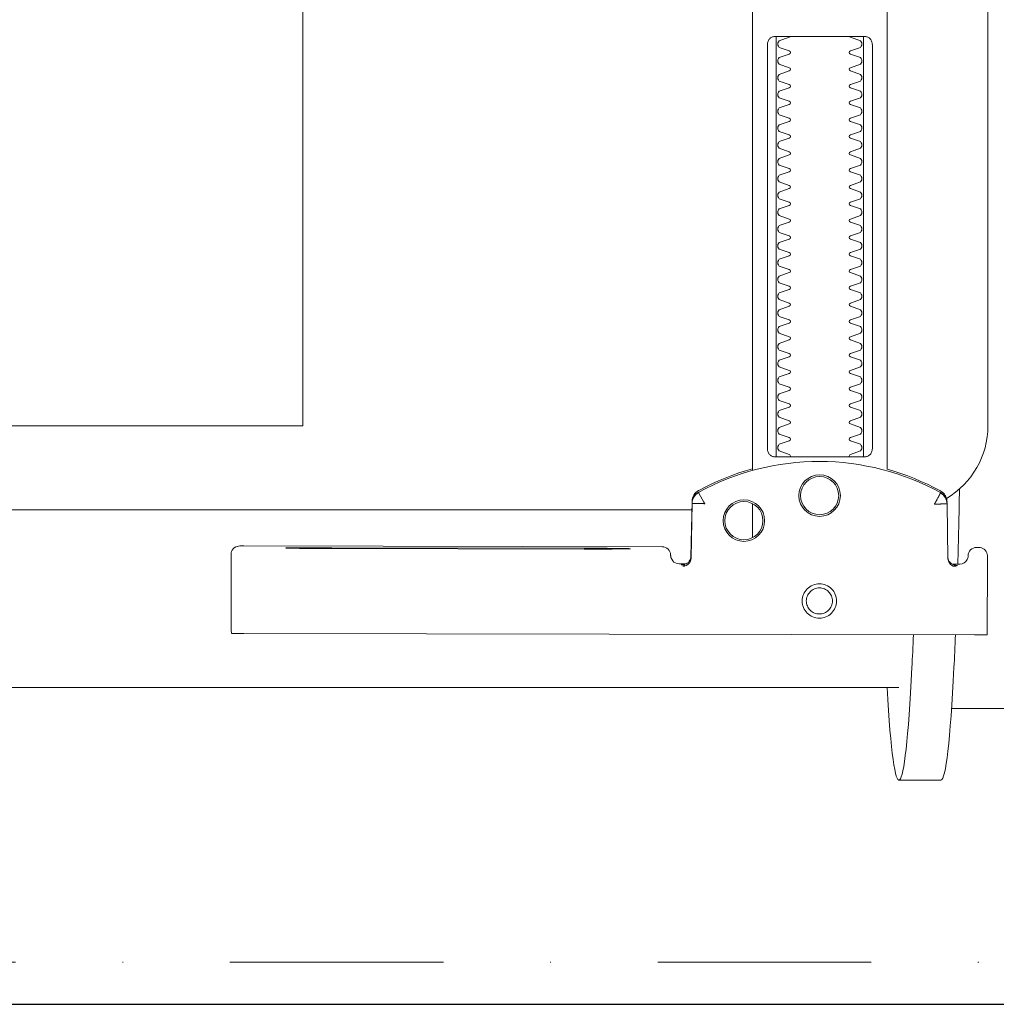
# Model space of a CAD drawing. Header units: millimetres. Extents: x -1893473 to 1546619, y -568027 to 942944.
# Tile 146 of 256: x 162962 to 163078, y -464744 to -464627. Entities that reach past the tile are written whole.
import ezdxf
from ezdxf.enums import TextEntityAlignment as Align

# ---------------------------------------------------------------- set-up
doc = ezdxf.new("R2010")
doc.units = ezdxf.units.MM
doc.header["$LTSCALE"] = 0.2
doc.linetypes.add('DASHDOT', pattern=[25.4, 12.7, -6.35, 0, -6.35])
doc.layers.get('0').update_dxf_attribs({"lineweight": 0})
for name, color, linetype, lineweight in [('!! 0_ Istn-sciany', 7, 'Continuous', 30), ('!! 0_Opis_pom', 9, 'Continuous', 13), ('!! 0_Osie', 1, 'DASHDOT', 13), ('!! 1_OPIS POM NOWE', 140, 'Continuous', 5), ('P-Opis nadproża', 150, 'Continuous', 9), ('P-Osie', 1, 'DASHDOT', 18)]:
    doc.layers.add(name, color=color, linetype=linetype, lineweight=lineweight)
doc.layers.add('!!_@ wypos sanit nd', color=7, linetype='Continuous', lineweight=0, plot=False)
doc.styles.add('ARIAL', font='tahoma.ttf')

# ---------------------------------------------------------------- blocks, each defined once
blk = doc.blocks.new('A$Cff2eaf8b')
for points in [[(-0.18941, 0.09963), (-0.19441, 0.09963)], [(-0.19567, 0.09113), (-0.20939, 0.09113)], [(-0.18941, 0.08863), (-0.04454, 0.08863), (-0.04035, 0.08853), (-0.03617, 0.08824), (-0.032, 0.08775), (-0.02786, 0.08707), (-0.02376, 0.08619), (-0.0197, 0.08513), (-0.0157, 0.08388), (-0.01176, 0.08244), (-0.00789, 0.08082), (-0.0041, 0.07902), (-0.0004, 0.07705), (0.0032, 0.0749), (0.0067, 0.0726), (0.01009, 0.07012), (0.01337, 0.0675)], [(-0.19839, 0.08237), (-0.11148, 0.08219)], [(-0.19594, 0.07411), (-0.19609, 0.07411), (-0.19639, 0.07411), (-0.19593, 0.07402), (-0.19578, 0.07396), (-0.19564, 0.07387), (-0.19551, 0.07376), (-0.1954, 0.07363), (-0.19532, 0.07349), (-0.19526, 0.07333), (-0.19523, 0.07317)], [(-0.16479, 0.06647), (-0.16466, 0.07302), (-0.16465, 0.07318), (-0.16461, 0.07333), (-0.16454, 0.07348), (-0.16445, 0.07361), (-0.16435, 0.07373), (-0.16422, 0.07383), (-0.16409, 0.07391), (-0.16394, 0.07396), (-0.16349, 0.07404), (-0.1638, 0.07405), (-0.16395, 0.07405)], [(-0.12195, 0.07209), (-0.15195, 0.07215)], [(-0.15195, 0.07205), (-0.12195, 0.07199)], [(-0.172, 0.07079), (-0.172, 0.06674)], [(0.16493, 0.0675), (-0.16477, 0.0675)], [(-0.172, 0.06279), (-0.172, -0.00182)], [(-0.1852, 0.06018), (-0.1852, 0.01218)], [(-0.1748, 0.01218), (-0.1748, 0.06018)], [(-0.11847, -0.0325), (-0.11847, 0.0575), (0.11153, 0.0575), (0.11153, -0.0325)]]:
    blk.add_lwpolyline(points)
for points in [[(-0.19989, 0.08236), (-0.19995, 0.07336, 0.009369), (-0.19994, 0.07293), (-0.19992, 0.07276), (-0.19986, 0.07259), (-0.19979, 0.07243), (-0.19968, 0.07229), (-0.19955, 0.07217), (-0.19941, 0.07208), (-0.19924, 0.07201), (-0.19908, 0.07197), (-0.19895, 0.07196), (-0.1988, 0.07196)], [(-0.16413, 0.07389), (-0.16324, 0.07389), (-0.16303, 0.07386), (-0.16283, 0.0738), (-0.16264, 0.07369), (-0.16249, 0.07354), (-0.16237, 0.07337), (-0.16228, 0.07317), (-0.16225, 0.07297, 0.002299), (-0.16224, 0.07285, 0.40455), (-0.16124, 0.07188), (-0.11145, 0.07178), (-0.11127, 0.07178), (-0.11111, 0.07178), (-0.111, 0.07178), (-0.11083, 0.07179), (-0.11065, 0.07183), (-0.11049, 0.0719), (-0.11033, 0.072), (-0.1102, 0.07212), (-0.11009, 0.07227), (-0.11001, 0.07243), (-0.10996, 0.07261), (-0.10995, 0.07279), (-0.10997, 0.08178), (-0.10998, 0.08217)], [(-0.19576, 0.07395), (-0.19665, 0.07395, 0.282591), (-0.19754, 0.0734), (-0.19758, 0.07331), (-0.19761, 0.0732), (-0.19763, 0.07311), (-0.19764, 0.07296, -0.415352), (-0.19865, 0.07196)], [(-0.19623, 0.07426), (-0.19588, 0.0742), (-0.19555, 0.07399), (-0.19533, 0.07367), (-0.19523, 0.07332), (-0.19513, 0.06676), (-0.19513, 0.0667, 0.265347), (-0.19435, 0.06544, 0.125711), (-0.17997, 0.06173, 0.125711), (-0.16558, 0.06538, 0.26954), (-0.1648, 0.06667), (-0.16467, 0.07322), (-0.16464, 0.07344), (-0.16456, 0.07365), (-0.16444, 0.07383), (-0.16428, 0.07399), (-0.1641, 0.0741), (-0.16389, 0.07417), (-0.16368, 0.0742)], [(-0.15993, -0.0325), (-0.17249, -0.0325, 0.405519), (-0.172, -0.032), (-0.172, -0.0313, 0.414214), (-0.1725, -0.0308), (-0.1875, -0.0308, 0.414214), (-0.188, -0.0313), (-0.188, -0.032, 0.405519), (-0.18751, -0.0325), (-0.19, -0.0325, -0.414214), (-0.2, -0.0225), (-0.2, 0.0575, -0.266001), (-0.19506, 0.06612)], [(-0.19513, 0.06651), (-0.19511, 0.06632), (-0.19509, 0.06622), (-0.19506, 0.06612), (-0.19503, 0.06602), (-0.19498, 0.06592), (-0.19493, 0.06582), (-0.19488, 0.06573), (-0.19482, 0.06564), (-0.19475, 0.06556), (-0.19468, 0.06548), (-0.1946, 0.06541), (-0.19452, 0.06535), (-0.19443, 0.06529), (-0.19434, 0.06524), (-0.19358, 0.06483), (-0.19281, 0.06445), (-0.19203, 0.0641), (-0.19125, 0.06376), (-0.19045, 0.06345), (-0.18964, 0.06316), (-0.18882, 0.06289), (-0.188, 0.06265), (-0.188, -0.01362, 0.414214)], [(-0.172, 0.0626), (-0.17117, 0.06284), (-0.17034, 0.0631), (-0.16952, 0.06339), (-0.16872, 0.0637), (-0.16792, 0.06404), (-0.16713, 0.06439), (-0.16635, 0.06477), (-0.16558, 0.06518), (-0.16557, 0.06518, 0.269546), (-0.16479, 0.06647)], [(-0.18353, 0.01118, 0.182836), (-0.18364, 0.01127), (-0.18485, 0.01168, 0.050055), (-0.185, 0.01194), (-0.185, 0.01222, 0.050055), (-0.18485, 0.01248), (-0.18364, 0.01289, 0.719897), (-0.18364, 0.01327), (-0.18485, 0.01368, 0.050055), (-0.185, 0.01394), (-0.185, 0.01422, 0.050055), (-0.18485, 0.01448), (-0.18364, 0.01489, 0.719897), (-0.18364, 0.01527), (-0.18485, 0.01568, 0.050055), (-0.185, 0.01594), (-0.185, 0.01622, 0.050055), (-0.18485, 0.01648), (-0.18364, 0.01689, 0.719897), (-0.18364, 0.01727), (-0.18485, 0.01768, 0.050055), (-0.185, 0.01794), (-0.185, 0.01822, 0.050055), (-0.18485, 0.01848), (-0.18364, 0.01889, 0.719897), (-0.18364, 0.01927), (-0.18485, 0.01968, 0.050055), (-0.185, 0.01994), (-0.185, 0.02022, 0.050055), (-0.18485, 0.02048), (-0.18364, 0.02089, 0.719897), (-0.18364, 0.02127), (-0.18485, 0.02168, 0.050055), (-0.185, 0.02194), (-0.185, 0.02222, 0.050055), (-0.18485, 0.02248), (-0.18364, 0.02289, 0.719897), (-0.18364, 0.02327), (-0.18485, 0.02368, 0.050055), (-0.185, 0.02394), (-0.185, 0.02422, 0.050055), (-0.18485, 0.02448), (-0.18364, 0.02489, 0.719897), (-0.18364, 0.02527), (-0.18485, 0.02568, 0.050055), (-0.185, 0.02594), (-0.185, 0.02622, 0.050055), (-0.18485, 0.02648), (-0.18364, 0.02689, 0.719897), (-0.18364, 0.02727), (-0.18485, 0.02768, 0.050055), (-0.185, 0.02794), (-0.185, 0.02822, 0.050055), (-0.18485, 0.02848), (-0.18364, 0.02889, 0.719897), (-0.18364, 0.02927), (-0.18485, 0.02968, 0.050055), (-0.185, 0.02994), (-0.185, 0.03022, 0.050055), (-0.18485, 0.03048), (-0.18364, 0.03089, 0.719897), (-0.18364, 0.03127), (-0.18485, 0.03168, 0.050055), (-0.185, 0.03194), (-0.185, 0.03222, 0.050055), (-0.18485, 0.03248), (-0.18364, 0.03289, 0.719897), (-0.18364, 0.03327), (-0.18485, 0.03368, 0.050055), (-0.185, 0.03394), (-0.185, 0.03422, 0.050055), (-0.18485, 0.03448), (-0.18364, 0.03489, 0.719897), (-0.18364, 0.03527), (-0.18485, 0.03568, 0.050055), (-0.185, 0.03594), (-0.185, 0.03622, 0.050055), (-0.18485, 0.03648), (-0.18364, 0.03689, 0.719897), (-0.18364, 0.03727), (-0.18485, 0.03768, 0.050055), (-0.185, 0.03794), (-0.185, 0.03822, 0.050055), (-0.18485, 0.03848), (-0.18364, 0.03889, 0.719897), (-0.18364, 0.03927), (-0.18485, 0.03968, 0.050055), (-0.185, 0.03994), (-0.185, 0.04022, 0.050055), (-0.18485, 0.04048), (-0.18364, 0.04089, 0.719897), (-0.18364, 0.04127), (-0.18485, 0.04168, 0.050055), (-0.185, 0.04194), (-0.185, 0.04222, 0.050055), (-0.18485, 0.04248), (-0.18364, 0.04289, 0.719897), (-0.18364, 0.04327), (-0.18485, 0.04368, 0.050055), (-0.185, 0.04394), (-0.185, 0.04422, 0.050055), (-0.18485, 0.04448), (-0.18364, 0.04489, 0.719897), (-0.18364, 0.04527), (-0.18485, 0.04568, 0.050055), (-0.185, 0.04594), (-0.185, 0.04622, 0.050055), (-0.18485, 0.04648), (-0.18364, 0.04689, 0.719897), (-0.18364, 0.04727), (-0.18485, 0.04768, 0.050055), (-0.185, 0.04794), (-0.185, 0.04822, 0.050055), (-0.18485, 0.04848), (-0.18364, 0.04889, 0.719897), (-0.18364, 0.04927), (-0.18485, 0.04968, 0.050055), (-0.185, 0.04994), (-0.185, 0.05022, 0.050055), (-0.18485, 0.05048), (-0.18364, 0.05089, 0.719897), (-0.18364, 0.05127), (-0.18485, 0.05168, 0.050055), (-0.185, 0.05194), (-0.185, 0.05222, 0.050055), (-0.18485, 0.05248), (-0.18364, 0.05289, 0.719897), (-0.18364, 0.05327), (-0.18485, 0.05368, 0.050055), (-0.185, 0.05394), (-0.185, 0.05422, 0.050055), (-0.18485, 0.05448), (-0.18364, 0.05489, 0.719897), (-0.18364, 0.05527), (-0.18485, 0.05568, 0.050055), (-0.185, 0.05594), (-0.185, 0.05622, 0.050055), (-0.18485, 0.05648), (-0.18364, 0.05689, 0.719897), (-0.18364, 0.05727), (-0.18485, 0.05768, 0.050055), (-0.185, 0.05794), (-0.185, 0.05822, 0.050055), (-0.18485, 0.05848), (-0.18364, 0.05889, 0.719897), (-0.18364, 0.05927), (-0.18485, 0.05968, 0.050055), (-0.185, 0.05994), (-0.185, 0.06022, 0.050055), (-0.18485, 0.06048), (-0.18364, 0.06089, 0.474594), (-0.18353, 0.06118)], [(-0.17647, 0.06118, 0.474594), (-0.17636, 0.06089), (-0.17515, 0.06048, 0.050055), (-0.175, 0.06022), (-0.175, 0.05994, 0.050055), (-0.17515, 0.05968), (-0.17636, 0.05927, 0.719897), (-0.17636, 0.05889), (-0.17515, 0.05848, 0.050055), (-0.175, 0.05822), (-0.175, 0.05794, 0.050055), (-0.17515, 0.05768), (-0.17636, 0.05727, 0.719897), (-0.17636, 0.05689), (-0.17515, 0.05648, 0.050055), (-0.175, 0.05622), (-0.175, 0.05594, 0.050055), (-0.17515, 0.05568), (-0.17636, 0.05527, 0.719897), (-0.17636, 0.05489), (-0.17515, 0.05448, 0.050055), (-0.175, 0.05422), (-0.175, 0.05394, 0.050055), (-0.17515, 0.05368), (-0.17636, 0.05327, 0.719897), (-0.17636, 0.05289), (-0.17515, 0.05248, 0.050055), (-0.175, 0.05222), (-0.175, 0.05194, 0.050055), (-0.17515, 0.05168), (-0.17636, 0.05127, 0.719897), (-0.17636, 0.05089), (-0.17515, 0.05048, 0.050055), (-0.175, 0.05022), (-0.175, 0.04994, 0.050055), (-0.17515, 0.04968), (-0.17636, 0.04927, 0.719897), (-0.17636, 0.04889), (-0.17515, 0.04848, 0.050055), (-0.175, 0.04822), (-0.175, 0.04794, 0.050055), (-0.17515, 0.04768), (-0.17636, 0.04727, 0.719897), (-0.17636, 0.04689), (-0.17515, 0.04648, 0.050055), (-0.175, 0.04622), (-0.175, 0.04594, 0.050055), (-0.17515, 0.04568), (-0.17636, 0.04527, 0.719897), (-0.17636, 0.04489), (-0.17515, 0.04448, 0.050055), (-0.175, 0.04422), (-0.175, 0.04394, 0.050055), (-0.17515, 0.04368), (-0.17636, 0.04327, 0.719897), (-0.17636, 0.04289), (-0.17515, 0.04248, 0.050055), (-0.175, 0.04222), (-0.175, 0.04194, 0.050055), (-0.17515, 0.04168), (-0.17636, 0.04127, 0.719897), (-0.17636, 0.04089), (-0.17515, 0.04048, 0.050055), (-0.175, 0.04022), (-0.175, 0.03994, 0.050055), (-0.17515, 0.03968), (-0.17636, 0.03927, 0.719897), (-0.17636, 0.03889), (-0.17515, 0.03848, 0.050055), (-0.175, 0.03822), (-0.175, 0.03794, 0.050055), (-0.17515, 0.03768), (-0.17636, 0.03727, 0.719897), (-0.17636, 0.03689), (-0.17515, 0.03648, 0.050055), (-0.175, 0.03622), (-0.175, 0.03594, 0.050055), (-0.17515, 0.03568), (-0.17636, 0.03527, 0.719897), (-0.17636, 0.03489), (-0.17515, 0.03448, 0.050055), (-0.175, 0.03422), (-0.175, 0.03394, 0.050055), (-0.17515, 0.03368), (-0.17636, 0.03327, 0.719897), (-0.17636, 0.03289), (-0.17515, 0.03248, 0.050055), (-0.175, 0.03222), (-0.175, 0.03194, 0.050055), (-0.17515, 0.03168), (-0.17636, 0.03127, 0.719897), (-0.17636, 0.03089), (-0.17515, 0.03048, 0.050055), (-0.175, 0.03022), (-0.175, 0.02994, 0.050055), (-0.17515, 0.02968), (-0.17636, 0.02927, 0.719897), (-0.17636, 0.02889), (-0.17515, 0.02848, 0.050055), (-0.175, 0.02822), (-0.175, 0.02794, 0.050055), (-0.17515, 0.02768), (-0.17636, 0.02727, 0.719897), (-0.17636, 0.02689), (-0.17515, 0.02648, 0.050055), (-0.175, 0.02622), (-0.175, 0.02594, 0.050055), (-0.17515, 0.02568), (-0.17636, 0.02527, 0.719897), (-0.17636, 0.02489), (-0.17515, 0.02448, 0.050055), (-0.175, 0.02422), (-0.175, 0.02394, 0.050055), (-0.17515, 0.02368), (-0.17636, 0.02327, 0.719897), (-0.17636, 0.02289), (-0.17515, 0.02248, 0.050055), (-0.175, 0.02222), (-0.175, 0.02194, 0.050055), (-0.17515, 0.02168), (-0.17636, 0.02127, 0.719897), (-0.17636, 0.02089), (-0.17515, 0.02048, 0.050055), (-0.175, 0.02022), (-0.175, 0.01994, 0.050055), (-0.17515, 0.01968), (-0.17636, 0.01927, 0.719897), (-0.17636, 0.01889), (-0.17515, 0.01848, 0.050055), (-0.175, 0.01822), (-0.175, 0.01794, 0.050055), (-0.17515, 0.01768), (-0.17636, 0.01727, 0.719897), (-0.17636, 0.01689), (-0.17515, 0.01648, 0.050055), (-0.175, 0.01622), (-0.175, 0.01594, 0.050055), (-0.17515, 0.01568), (-0.17636, 0.01527, 0.719897), (-0.17636, 0.01489), (-0.17515, 0.01448, 0.050055), (-0.175, 0.01422), (-0.175, 0.01394, 0.050055), (-0.17515, 0.01368), (-0.17636, 0.01327, 0.719897), (-0.17636, 0.01289), (-0.17515, 0.01248, 0.050055), (-0.175, 0.01222), (-0.175, 0.01194, 0.050055), (-0.17515, 0.01168), (-0.17636, 0.01127, 0.182836), (-0.17647, 0.01118)]]:
    blk.add_lwpolyline(points, format="xyb")
for points in [[(-0.17994, 0.08038), (-0.17974, 0.08037), (-0.17954, 0.08034), (-0.17935, 0.08029), (-0.17916, 0.08022), (-0.17897, 0.08013), (-0.1788, 0.08003), (-0.17864, 0.07991), (-0.17849, 0.07978), (-0.17836, 0.07963), (-0.17824, 0.07947), (-0.17814, 0.07929), (-0.17805, 0.07911), (-0.17798, 0.07892), (-0.17793, 0.07873), (-0.17791, 0.07853), (-0.1779, 0.07833), (-0.17791, 0.07813), (-0.17794, 0.07793), (-0.17799, 0.07773), (-0.17805, 0.07754), (-0.17814, 0.07736), (-0.17824, 0.07719), (-0.17836, 0.07703), (-0.1785, 0.07688), (-0.17865, 0.07675), (-0.17881, 0.07663), (-0.17898, 0.07652), (-0.17916, 0.07644), (-0.17935, 0.07637), (-0.17955, 0.07632), (-0.17975, 0.07629), (-0.17995, 0.07628), (-0.18015, 0.07629), (-0.18035, 0.07632), (-0.18054, 0.07637), (-0.18073, 0.07644), (-0.18091, 0.07653), (-0.18109, 0.07663), (-0.18125, 0.07675), (-0.18139, 0.07689), (-0.18153, 0.07704), (-0.18165, 0.0772), (-0.18175, 0.07737), (-0.18184, 0.07755), (-0.1819, 0.07774), (-0.18195, 0.07794), (-0.18198, 0.07813), (-0.18199, 0.07834), (-0.18198, 0.07854), (-0.18195, 0.07873), (-0.1819, 0.07893), (-0.18183, 0.07912), (-0.18175, 0.0793), (-0.18164, 0.07947), (-0.18152, 0.07963), (-0.18139, 0.07978), (-0.18124, 0.07992), (-0.18108, 0.08004), (-0.18091, 0.08014), (-0.18072, 0.08022), (-0.18053, 0.08029), (-0.18034, 0.08034), (-0.18014, 0.08037)], [(-0.17994, 0.07987), (-0.17979, 0.07987), (-0.17964, 0.07984), (-0.17949, 0.07981), (-0.17935, 0.07976), (-0.17921, 0.07969), (-0.17908, 0.07961), (-0.17896, 0.07952), (-0.17885, 0.07942), (-0.17874, 0.07931), (-0.17865, 0.07918), (-0.17858, 0.07905), (-0.17851, 0.07892), (-0.17846, 0.07877), (-0.17842, 0.07862), (-0.1784, 0.07847), (-0.17839, 0.07832), (-0.1784, 0.07817), (-0.17842, 0.07802), (-0.17846, 0.07787), (-0.17851, 0.07773), (-0.17858, 0.07759), (-0.17866, 0.07746), (-0.17875, 0.07734), (-0.17885, 0.07723), (-0.17896, 0.07712), (-0.17909, 0.07703), (-0.17922, 0.07696), (-0.17935, 0.07689), (-0.1795, 0.07684), (-0.17964, 0.0768), (-0.1798, 0.07678), (-0.17995, 0.07677), (-0.1801, 0.07678), (-0.18025, 0.07681), (-0.1804, 0.07684), (-0.18054, 0.07689), (-0.18068, 0.07696), (-0.18081, 0.07704), (-0.18093, 0.07713), (-0.18104, 0.07723), (-0.18114, 0.07734), (-0.18123, 0.07747), (-0.18131, 0.0776), (-0.18138, 0.07773), (-0.18143, 0.07788), (-0.18146, 0.07803), (-0.18149, 0.07818), (-0.18149, 0.07833), (-0.18149, 0.07848), (-0.18146, 0.07863), (-0.18143, 0.07878), (-0.18137, 0.07892), (-0.18131, 0.07906), (-0.18123, 0.07919), (-0.18114, 0.07931), (-0.18104, 0.07942), (-0.18092, 0.07952), (-0.1808, 0.07962), (-0.18067, 0.07969), (-0.18053, 0.07976), (-0.18039, 0.07981), (-0.18024, 0.07985), (-0.18009, 0.07987)], [(-0.17471, 0.06118), (-0.17462, 0.06118), (-0.17454, 0.06117), (-0.17445, 0.06115), (-0.17437, 0.06113), (-0.17428, 0.06109), (-0.1742, 0.06105), (-0.17413, 0.061), (-0.17406, 0.06095), (-0.174, 0.06088), (-0.17394, 0.06081), (-0.17389, 0.06072), (-0.17384, 0.06062), (-0.17381, 0.06052), (-0.17378, 0.06041), (-0.17376, 0.06029), (-0.17376, 0.06018), (-0.17376, 0.01218), (-0.17376, 0.01206), (-0.17378, 0.01195), (-0.17381, 0.01184), (-0.17384, 0.01173), (-0.17389, 0.01164), (-0.17394, 0.01155), (-0.174, 0.01148), (-0.17406, 0.01141), (-0.17413, 0.01135), (-0.1742, 0.01131), (-0.17428, 0.01126), (-0.17437, 0.01123), (-0.17445, 0.01121), (-0.17454, 0.01119), (-0.17462, 0.01118), (-0.17471, 0.01118), (-0.18529, 0.01118), (-0.18538, 0.01118), (-0.18547, 0.01119), (-0.18555, 0.01121), (-0.18564, 0.01123), (-0.18572, 0.01126), (-0.1858, 0.01131), (-0.18587, 0.01135), (-0.18594, 0.01141), (-0.18601, 0.01148), (-0.18606, 0.01155), (-0.18612, 0.01164), (-0.18616, 0.01173), (-0.1862, 0.01184), (-0.18623, 0.01195), (-0.18624, 0.01206), (-0.18625, 0.01218), (-0.18625, 0.06018), (-0.18624, 0.06029), (-0.18623, 0.06041), (-0.1862, 0.06052), (-0.18616, 0.06062), (-0.18612, 0.06072), (-0.18606, 0.06081), (-0.18601, 0.06088), (-0.18594, 0.06095), (-0.18587, 0.061), (-0.1858, 0.06105), (-0.18572, 0.06109), (-0.18564, 0.06113), (-0.18555, 0.06115), (-0.18547, 0.06117), (-0.18538, 0.06118), (-0.18529, 0.06118)]]:
    blk.add_lwpolyline(points, close=True)
for points in [[(-0.19436, 0.06548), (-0.19435, 0.06548), (-0.19435, 0.06548), (-0.19435, 0.06548), (-0.19435, 0.06548), (-0.19435, 0.06548), (-0.19435, 0.06548), (-0.19435, 0.06548), (-0.19435, 0.06548), (-0.19435, 0.06548), (-0.19435, 0.06548), (-0.19435, 0.06548), (-0.19435, 0.06548), (-0.19435, 0.06548), (-0.19435, 0.06548), (-0.19435, 0.06548), (-0.19435, 0.06548), (-0.19435, 0.06548), (-0.19435, 0.06548), (-0.19435, 0.06549), (-0.19435, 0.06549), (-0.19435, 0.06549), (-0.19435, 0.06549), (-0.19435, 0.06549), (-0.19435, 0.06549), (-0.19435, 0.0655), (-0.19435, 0.0655), (-0.19434, 0.0655), (-0.19434, 0.06551), (-0.19434, 0.06551), (-0.19434, 0.06552), (-0.19433, 0.06552), (-0.19433, 0.06553), (-0.19433, 0.06553), (-0.19433, 0.06554), (-0.19432, 0.06554), (-0.19432, 0.06555), (-0.19432, 0.06555), (-0.19432, 0.06556), (-0.19431, 0.06556), (-0.19431, 0.06557), (-0.19431, 0.06558), (-0.1943, 0.06558), (-0.1943, 0.06559), (-0.19429, 0.0656), (-0.19429, 0.06561), (-0.19429, 0.06561), (-0.19428, 0.06562), (-0.19428, 0.06563), (-0.19427, 0.06564), (-0.19427, 0.06565), (-0.19426, 0.06566), (-0.19426, 0.06566), (-0.19425, 0.06567), (-0.19425, 0.06568), (-0.19424, 0.06569), (-0.19424, 0.0657), (-0.19423, 0.06571), (-0.19423, 0.06572), (-0.19422, 0.06573), (-0.19422, 0.06574), (-0.19421, 0.06575), (-0.1942, 0.06576), (-0.1942, 0.06578), (-0.19419, 0.06579), (-0.19419, 0.0658), (-0.19418, 0.06581), (-0.19417, 0.06582), (-0.19417, 0.06583), (-0.19416, 0.06585), (-0.19415, 0.06586), (-0.19414, 0.06588), (-0.19413, 0.06591), (-0.19411, 0.06594), (-0.1941, 0.06596), (-0.19408, 0.06599), (-0.19407, 0.06602), (-0.19405, 0.06605), (-0.19395, 0.06623), (-0.19393, 0.06626), (-0.1939, 0.06633), (-0.19388, 0.06636), (-0.19386, 0.0664), (-0.19384, 0.06643), (-0.19382, 0.06646), (-0.1938, 0.0665), (-0.19378, 0.06653), (-0.19377, 0.06657), (-0.19376, 0.06659), (-0.19375, 0.0666), (-0.19375, 0.0666), (-0.19374, 0.06662), (-0.19373, 0.06663), (-0.19372, 0.06664), (-0.19372, 0.06665), (-0.19371, 0.06666), (-0.19371, 0.06667), (-0.19371, 0.06667), (-0.1937, 0.06668), (-0.1937, 0.06668), (-0.1937, 0.06668), (-0.1937, 0.06669), (-0.1937, 0.06669), (-0.1937, 0.0667), (-0.19369, 0.06671), (-0.19369, 0.06671), (-0.19369, 0.06672), (-0.19368, 0.06672), (-0.19368, 0.06672), (-0.19368, 0.06673), (-0.19367, 0.06673), (-0.19367, 0.06674), (-0.19367, 0.06674), (-0.19366, 0.06674), (-0.19365, 0.06675), (-0.19365, 0.06675), (-0.19364, 0.06676), (-0.19364, 0.06676), (-0.19364, 0.06676), (-0.19364, 0.06677), (-0.19363, 0.06677), (-0.19363, 0.06678), (-0.19363, 0.06678), (-0.19363, 0.06678), (-0.19363, 0.06679), (-0.19363, 0.06679), (-0.19363, 0.0668), (-0.19363, 0.0668), (-0.19363, 0.06681), (-0.19364, 0.06681), (-0.19364, 0.06681), (-0.19364, 0.06682), (-0.19364, 0.06682), (-0.19364, 0.06682), (-0.19365, 0.06682), (-0.19365, 0.06682), (-0.19365, 0.06682), (-0.19365, 0.06682), (-0.19365, 0.06682), (-0.19366, 0.06682), (-0.19366, 0.06682), (-0.19366, 0.06682), (-0.19366, 0.06682), (-0.19366, 0.06682), (-0.19367, 0.06682), (-0.19367, 0.06682), (-0.19367, 0.06682), (-0.19367, 0.06682), (-0.19367, 0.06682), (-0.19368, 0.06682), (-0.19368, 0.06682), (-0.19369, 0.06682), (-0.19369, 0.06682), (-0.19369, 0.06681), (-0.1937, 0.06681), (-0.1937, 0.06681), (-0.19371, 0.06681), (-0.19371, 0.06681), (-0.19371, 0.06681), (-0.19371, 0.06681), (-0.19372, 0.0668), (-0.19372, 0.0668), (-0.19373, 0.0668), (-0.19373, 0.0668), (-0.19374, 0.0668), (-0.19374, 0.0668), (-0.19374, 0.0668), (-0.19375, 0.0668), (-0.19375, 0.06681), (-0.19376, 0.06681), (-0.19376, 0.06681), (-0.19377, 0.06681), (-0.19377, 0.06681), (-0.19377, 0.06681), (-0.19377, 0.06681), (-0.19378, 0.06681), (-0.19378, 0.06681), (-0.19378, 0.06681), (-0.19378, 0.06681), (-0.19379, 0.06681), (-0.19379, 0.06681), (-0.19379, 0.06681), (-0.19379, 0.06681), (-0.1938, 0.06681), (-0.1938, 0.06681), (-0.19381, 0.06681), (-0.19381, 0.06681), (-0.19382, 0.06681), (-0.19383, 0.06681), (-0.19383, 0.06681), (-0.19384, 0.06681), (-0.19385, 0.06681), (-0.19385, 0.06681), (-0.19386, 0.06681), (-0.19387, 0.06681), (-0.19388, 0.06681), (-0.19389, 0.06681), (-0.19389, 0.0668), (-0.1939, 0.0668), (-0.19391, 0.0668), (-0.19392, 0.0668), (-0.19397, 0.0668), (-0.19398, 0.0668), (-0.19399, 0.0668), (-0.194, 0.0668), (-0.19401, 0.0668), (-0.19402, 0.0668), (-0.19403, 0.0668), (-0.19405, 0.0668), (-0.19406, 0.0668), (-0.19407, 0.0668), (-0.19408, 0.0668), (-0.19409, 0.0668), (-0.1941, 0.0668), (-0.19412, 0.0668), (-0.19417, 0.0668), (-0.19419, 0.0668), (-0.19421, 0.0668), (-0.19424, 0.0668), (-0.19426, 0.0668), (-0.19429, 0.0668), (-0.19431, 0.0668), (-0.19433, 0.0668), (-0.19436, 0.0668), (-0.19438, 0.06679), (-0.19455, 0.06679), (-0.19457, 0.06679), (-0.19459, 0.06679), (-0.19461, 0.06679), (-0.19463, 0.06679), (-0.19464, 0.06679), (-0.19465, 0.06679), (-0.19466, 0.06679), (-0.19467, 0.06679), (-0.19468, 0.06679), (-0.19469, 0.06679), (-0.1947, 0.06679), (-0.19471, 0.06679), (-0.19472, 0.06679), (-0.19473, 0.06679), (-0.19474, 0.06679), (-0.19474, 0.06679), (-0.19475, 0.06679), (-0.19476, 0.06679), (-0.19477, 0.06679), (-0.19478, 0.06679), (-0.19479, 0.06679), (-0.1948, 0.06679), (-0.1948, 0.06679), (-0.19481, 0.06679), (-0.19482, 0.06678), (-0.19483, 0.06678), (-0.19484, 0.06678), (-0.19484, 0.06678), (-0.19485, 0.06678), (-0.19486, 0.06678), (-0.19487, 0.06678), (-0.19487, 0.06678), (-0.19488, 0.06678), (-0.19489, 0.06678), (-0.1949, 0.06678), (-0.1949, 0.06678), (-0.19491, 0.06678), (-0.19492, 0.06678), (-0.19492, 0.06678), (-0.19493, 0.06678), (-0.19494, 0.06678), (-0.19494, 0.06678), (-0.19495, 0.06678), (-0.19496, 0.06678), (-0.19496, 0.06678), (-0.19497, 0.06678), (-0.19499, 0.06678), (-0.19499, 0.06678), (-0.195, 0.06678), (-0.195, 0.06678), (-0.19501, 0.06678), (-0.19501, 0.06678), (-0.19502, 0.06678), (-0.19502, 0.06678), (-0.19503, 0.06678), (-0.19503, 0.06678), (-0.19504, 0.06678), (-0.19504, 0.06678), (-0.19505, 0.06678), (-0.19505, 0.06678), (-0.19505, 0.06678), (-0.19506, 0.06678), (-0.19506, 0.06678), (-0.19507, 0.06678), (-0.19507, 0.06678), (-0.19507, 0.06678), (-0.19508, 0.06678), (-0.19508, 0.06678), (-0.19508, 0.06678), (-0.19509, 0.06678), (-0.19509, 0.06678), (-0.19509, 0.06678), (-0.1951, 0.06678), (-0.1951, 0.06678), (-0.1951, 0.06678), (-0.19511, 0.06678), (-0.19511, 0.06678), (-0.19511, 0.06678), (-0.19511, 0.06678), (-0.19511, 0.06678), (-0.19512, 0.06678), (-0.19512, 0.06678), (-0.19512, 0.06678), (-0.19512, 0.06678), (-0.19512, 0.06678), (-0.19512, 0.06678), (-0.19513, 0.06678), (-0.19513, 0.06677), (-0.19513, 0.06677), (-0.19513, 0.06677), (-0.19513, 0.06677), (-0.19513, 0.06677), (-0.19513, 0.06677), (-0.19513, 0.06677), (-0.19513, 0.06677), (-0.19513, 0.06677), (-0.19513, 0.06677), (-0.19513, 0.06677), (-0.19513, 0.06677), (-0.19513, 0.06677), (-0.19513, 0.06677), (-0.19513, 0.06677), (-0.19513, 0.06678), (-0.19513, 0.06678), (-0.19513, 0.06678), (-0.19513, 0.06678), (-0.19513, 0.06678), (-0.19513, 0.06678), (-0.19513, 0.06678), (-0.19513, 0.06678), (-0.19513, 0.06678), (-0.19513, 0.06678), (-0.19513, 0.06678), (-0.19513, 0.06678), (-0.19513, 0.06678), (-0.19513, 0.06678), (-0.19513, 0.06678), (-0.19513, 0.06677), (-0.19513, 0.06677, 0.269547)], [(-0.1648, 0.06671), (-0.16481, 0.06671), (-0.16485, 0.06672), (-0.16497, 0.06672), (-0.16603, 0.06675), (-0.16612, 0.06675), (-0.16616, 0.06675), (-0.1662, 0.06675), (-0.16623, 0.06676), (-0.16627, 0.06677), (-0.1663, 0.06675), (-0.1663, 0.06672), (-0.16628, 0.0667), (-0.16625, 0.06667), (-0.16623, 0.06663), (-0.16622, 0.0666), (-0.1662, 0.06657), (-0.16561, 0.06549), (-0.1656, 0.06545), (-0.16558, 0.06542, 0.269546)]]:
    blk.add_lwpolyline(points, format="xyb", close=True)
for centre, radius in [((-0.17096, 0.06877), 0.00247), ((-0.17096, 0.06877), 0.00227), ((-0.17997, 0.06579), 0.00247), ((-0.17997, 0.06579), 0.00227)]:
    blk.add_circle(centre, radius)
for centre, major_axis, ratio, start_param, end_param in [((-0.18941, 0.04363), (0, 0.056), 0.04256, 5.645661, 6.988802), ((-0.19441, 0.04363), (0, 0.056), 0.04256, 0, 0.705617), ((-0.19441, 0.04363), (0, 0.056), 0.04256, 0.705617, 0.806963), ((-0.18941, 0.04363), (0, 0.056), 0.04256, 0.705617, 0.807212), ((-0.19839, 0.08235), (-0.0015, 0), 0.008726, 4.712674, 6.283151), ((-0.11148, 0.08218), (-0.0015, 0), 0.008726, 3.141878, 4.712682), ((-0.19664, 0.07495), (-0.000002, -0.001), 0.000289, 6.274459, 6.283185), ((-0.19441, 0.04363), (0, 0.056), 0.04256, 0.998527, 1.179108), ((-0.16324, 0.07489), (-0.000002, -0.001), 0.000289, 6.274459, 6.283185), ((-0.19879, 0.07296), (-0.000011, -0.001), 0.706875, 0, 0.012337), ((-0.19844, 0.07196), (-0.000501, 0.000001), 0.008726, 0.786107, 1.14947), ((-0.19864, 0.07296), (-0.000006, -0.001), 0.408573, 0, 0.00956), ((-0.15195, 0.0721), (0.0055, -0.00001), 0.008726, 1.571085, 4.712678), ((-0.12195, 0.07204), (0.0055, -0.00001), 0.008726, 4.712678, 7.854271), ((-0.19463, 0.06658), (-0.0005, -0.000008), 0.017454, 0, 0.000137), ((-0.1653, 0.06668), (0.0005, -0.00001), 0.000006, 6.282744, 6.283185), ((-0.1852, 0.06018), (0, 0.001), 0.000289, 4.712389, 6.283185), ((-0.1748, 0.06018), (0, -0.001), 0.000289, 1.570796, 3.141593), ((-0.1852, 0.01218), (0, -0.001), 0.000289, 0, 1.570796), ((-0.1748, 0.01218), (0, -0.001), 0.000289, 0, 1.570796)]:
    blk.add_ellipse(centre, major_axis=major_axis, ratio=ratio, start_param=start_param, end_param=end_param)
blk = doc.blocks.new('BLOK OSI')
at = {"layer": 'P-Osie'}
blk.add_lwpolyline([(48639.258, -194702.088), (55442.285, -194702.088)], dxfattribs=at)
blk = doc.blocks.new('A$C2EB40A8D')
at = {"layer": '!! 0_ Istn-sciany'}
blk.add_lwpolyline([(-2781.12989, 29657.51397), (-221.12989, 29657.51397)], dxfattribs=at)
at = {"layer": '!! 0_Osie', "xscale": 10, "yscale": 10, "zscale": 10}
blk.add_blockref('BLOK OSI', (-516748.24414, 1976683.397), dxfattribs=at)
at = {"layer": '!!_@ wypos sanit nd', "xscale": 1000, "yscale": 1000, "zscale": 1000, "rotation": 180}
blk.add_blockref('A$Cff2eaf8b', (-790.76808, 29783.81847), dxfattribs=at)
at = {"layer": '!! 0_Opis_pom', "ltscale": 0.7, "style": 'ARIAL'}
for tag, p in [('B1,21', (-891.77727, 31796.97458)), ('A1,16', (-13651.31084, 31587.95236)), ('B1,19', (-5798.61305, 31587.22944)), ('B1/17', (-9701.43347, 31565.05244)), ('1,23', (10805.41388, 31565.05244)), ('1,22', (4526.58954, 31507.65132)), ('A1,1', (-16866.13618, 31459.3792)), ('B1,18', (-7791.62894, 31330.08444)), ('B1,20', (-2961.4347, 31167.05787)), ('A1,6', (-19287.17717, 30923.71998)), ('B1,1', (14135.63445, 30913.92963)), ('B1,3', (17346.74696, 30023.81022)), ('B1,4', (29817.71501, 29157.67457)), ('A1,5', (-23454.5385, 28820.77901)), ('A1,2', (-17502.57721, 28602.57524)), ('B1,2D', (2616.16402, 28559.52261)), ('A1,15', (-13651.31084, 28261.46046)), ('B1,4', (29883.58177, 28158.35876)), ('B1,2B', (18801.54781, 27650.12382)), ('B1,2A', (13086.7373, 27376.04393)), ('A1,3', (-16846.27912, 25980.40356)), ('B1,8', (9089.53994, 25356.27639)), ('B1,6', (31915.87888, 23754.79829)), ('A1,4', (-24010.17576, 23559.17399)), ('B1,14', (-11621.32288, 23261.44183)), ('B1,13', (-3080.55208, 22924.09997)), ('B1,5', (29245.49088, 22896.69268)), ('B1,10', (3982.60923, 22874.21277)), ('B1,9', (5634.43488, 22623.92098)), ('B1,2C', (13327.26639, 22378.5328)), ('B1,7', (16398.41175, 22348.28836)), ('B1,11', (5553.20442, 20939.83877)), ('B1,12', (3693.27174, 20628.72148)), ('C1,3', (5969.08376, 16336.01084)), ('C1,2', (11955.93711, 11671.55655)), ('C1,1', (15659.17205, 11415.94196)), ('C1,4', (5140.00888, 9205.5831)), ('C1,5', (5680.4486, 6154.54995)), ('C1,10', (16327.05085, 6080.66085)), ('C1,9', (16526.57171, 3173.45283)), ('C1,6', (6367.37903, 2771.84181)), ('D0,18', (-1981.87701, -110.73158)), ('D0,7', (-13531.42299, -1159.67649)), ('C1,7', (7275.77161, -1303.00991)), ('D0,17', (2064.87671, -1345.69113)), ('D0,3', (-9324.21674, -1442.63631)), ('D0,6', (-17529.61851, -1957.37463)), ('D0,10', (-21369.4432, -2140.60378)), ('D,09', (-12990.08379, -2746.32902)), ('D0,2', (-5516.19514, -3101.87722)), ('D0,16', (2266.73061, -3284.15369)), ('D0,8', (-14357.79539, -3567.69719)), ('D0,5', (-10461.54478, -3629.26575)), ('D0,4', (-8396.53404, -4353.7937)), ('D0,15', (1974.41895, -5205.84774)), ('D0,1', (-5633.49598, -5662.48534)), ('D0,11', (-23334.09291, -6045.78706)), ('D0,12', (-22436.85763, -9302.9678)), ('D0,13', (-22436.85763, -11581.16526)), ('D0,14', (-13645.94445, -11884.57769))]:
    blk.add_attdef(tag, text='', height=119.68, dxfattribs=at).set_placement(p, align=Align.MIDDLE_CENTER)
at = {"layer": '!! 1_OPIS POM NOWE', "style": 'ARIAL'}
for tag, p in [('C1.7A', (7769.3756, 685.765)), ('C1.7C', (7655.80151, -2045.04756)), ('C1.8B', (10935.93068, -2107.41983)), ('C1.8A', (13897.39715, -2120.69016)), ('C1.7B', (8274.43201, -3270.18959)), ('E1.2', (16701.02923, -5331.07351)), ('E1.5E', (21974.23379, -5463.99012)), ('E1.5D', (24989.27391, -5785.36474)), ('E1.1', (8357.81567, -5851.01076)), ('E1.5C', (25222.53959, -6394.64172)), ('E1.5B', (27694.70831, -7009.86571)), ('E1.6', (5279.46063, -8141.28746)), ('E1.5A', (25547.9555, -8495.18994)), ('E1.5G', (23977.19473, -9792.46695)), ('E1.5F', (22414.7084, -9822.66389)), ('E1,4', (13935.69867, -10458.20073)), ('E1.5L', (28030.8296, -11267.7725)), ('E1.3', (5639.18862, -11994.01941)), ('E1.5H', (23988.49716, -12231.38049)), ('E1.5K', (27714.73934, -12977.98364)), ('E1.5I', (22290.68736, -13989.9049)), ('E1.5J', (27095.71534, -16088.17469))]:
    blk.add_attdef(tag, text='', height=119.68, dxfattribs=at).set_placement(p, align=Align.MIDDLE_CENTER)

msp = doc.modelspace()

# ---------------------------------------------------------------- block references
at = {"layer": 'P-Opis nadproża', "color": 4}
msp.add_blockref('A$C2EB40A8D', (163667.94092, -494401.63474), dxfattribs=at)

doc.saveas('drawing.dxf')
